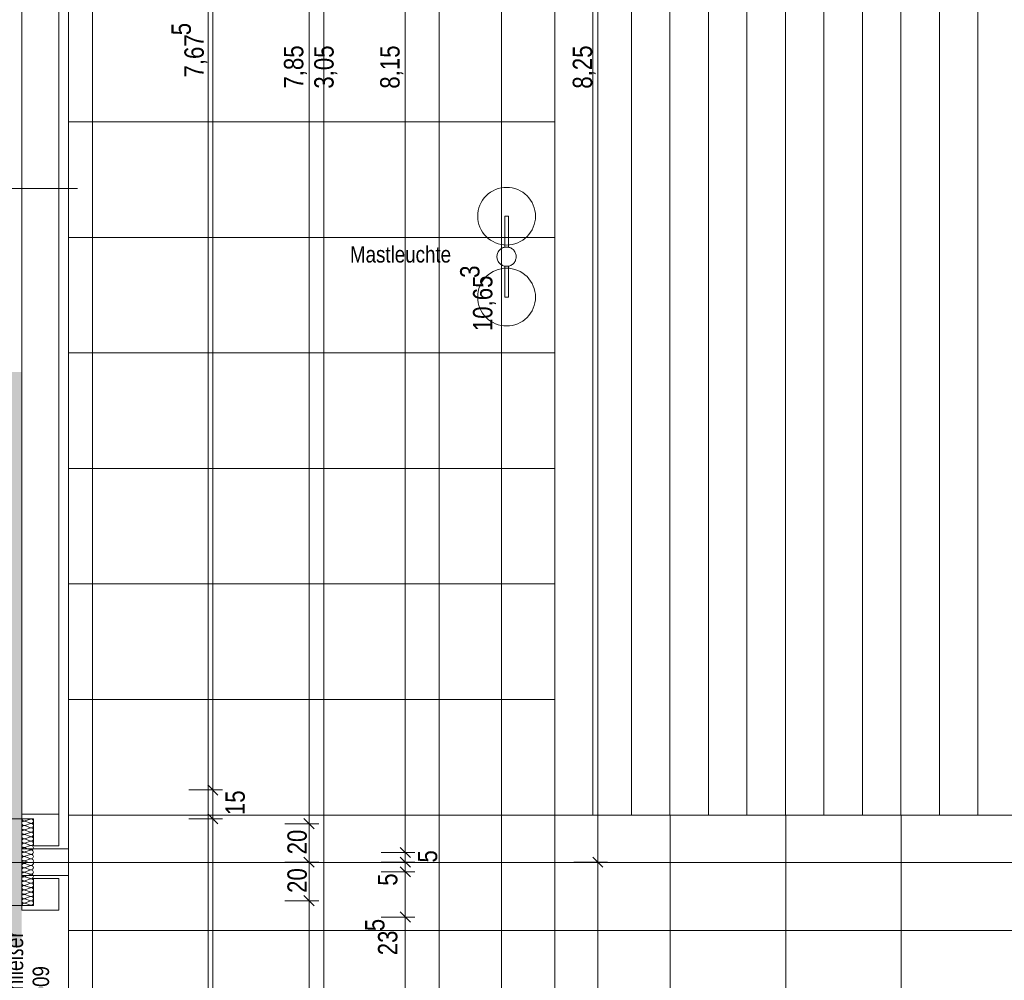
# Model space of a CAD drawing. Extents: x -620 to 300, y 62 to 1112.
# Tile 80 of 95: x -449 to -346, y 822 to 922. Entities that reach past the tile are written whole.
import ezdxf
from ezdxf.lldxf.tags import DXFTag

# ---------------------------------------------------------------- set-up
doc = ezdxf.new("R2010")
doc.units = 0
doc.layers.get('0').update_dxf_attribs({"lineweight": 13})
for name, color, linetype, lineweight, true_color in [('30 -33 Aussenwände- 7 Fassade_ Elemente', 7, 'Continuous', 9, 0x00aacc), ('70 -72 Beschriftung- 1 Beschriftung allgemein', 7, 'Continuous', 9, 0xff6633), ('70 -76 Bemaßung- 2 Allgemein', 9, 'Continuous', 5, 0x808080), ('iwb_Schraffur_F90_feuerbestaendig', 1, 'Continuous', 13, 0xff0000)]:
    doc.layers.add(name, color=color, linetype=linetype, lineweight=lineweight, true_color=true_color)
for name, color, linetype, lineweight in [('60- 61 allgemeine Ausstattung- 4 Terrassen', 7, 'Continuous', 9), ('70 -71 Achsen- 1 Gebäudeachsen', 7, 'STRICHPUNKT2-A06G9S5N8I', 18), ('70 -75 Raumstempel- 3 Wandstempel', 7, 'Continuous', 50)]:
    doc.layers.add(name, color=color, linetype=linetype, lineweight=lineweight)
doc.styles.get("Standard").update_dxf_attribs({"font": 'ARIALN.TTF'})
tags = doc.linetypes.add('grob-A06G9S5M8I', pattern=[14, 3, -8, 3]).pattern_tags.tags
tags[8:9] = [DXFTag(74, 4), DXFTag(75, 0), DXFTag(340, '0'), DXFTag(46, 0.0), DXFTag(50, 0.0), DXFTag(44, 0.0), DXFTag(45, 0.0)]
tags[6:7] = [DXFTag(74, 4), DXFTag(75, 0), DXFTag(340, '0'), DXFTag(46, 0.0), DXFTag(50, 0.0), DXFTag(44, 0.0), DXFTag(45, 0.0)]
tags[4:5] = [DXFTag(74, 4), DXFTag(75, 0), DXFTag(340, '0'), DXFTag(46, 0.0), DXFTag(50, 0.0), DXFTag(44, 0.0), DXFTag(45, 0.0)]
tags = doc.linetypes.add('STRICHPUNKT2-A06G9S5N8I', pattern=[12.7, 6.35, -3.175, 0, -3.175]).pattern_tags.tags
tags[10:11] = [DXFTag(74, 4), DXFTag(75, 0), DXFTag(340, '0'), DXFTag(46, 0.0), DXFTag(50, 0.0), DXFTag(44, 0.0), DXFTag(45, 0.0)]
tags[8:9] = [DXFTag(74, 4), DXFTag(75, 0), DXFTag(340, '0'), DXFTag(46, 0.0), DXFTag(50, 0.0), DXFTag(44, 0.0), DXFTag(45, 0.0)]
tags[6:7] = [DXFTag(74, 4), DXFTag(75, 0), DXFTag(340, '0'), DXFTag(46, 0.0), DXFTag(50, 0.0), DXFTag(44, 0.0), DXFTag(45, 0.0)]
tags[4:5] = [DXFTag(74, 4), DXFTag(75, 0), DXFTag(340, '0'), DXFTag(46, 0.0), DXFTag(50, 0.0), DXFTag(44, 0.0), DXFTag(45, 0.0)]

# ---------------------------------------------------------------- blocks, each defined once
blk = doc.blocks.new('Referenz-A06G9S5P8I')
at = {"layer": '30 -33 Aussenwände- 7 Fassade_ Elemente', "color": 0, "linetype": 'Continuous', "lineweight": -2, "ltscale": 0.13}
for p, q in [((-448.45, 999.47), (-448.45, 834.47)), ((-443.61, 835.87), (-443.61, 998.07)), ((-448.45, 839.47), (-448.45, 994.47)), ((-444.61, 994.47), (-444.61, 839.47)), ((-455.41, 838.97), (-448.45, 838.97)), ((-448.45, 838.97), (-450.75, 838.97)), ((-444.61, 839.47), (-448.45, 839.47)), ((-448.45, 839.47), (-448.45, 838.97)), ((-448.45, 838.97), (-448.45, 835.87)), ((-448.45, 834.47), (-448.45, 838.97)), ((-448.45, 838.97), (-447.25, 838.97)), ((-448.15, 838.75), (-447.55, 838.94)), ((-447.55, 838.51), (-448.15, 838.73)), ((-447.25, 838.97), (-447.25, 836.17)), ((-444.61, 836.17), (-444.61, 839.47)), ((-448.15, 838.29), (-447.55, 838.49)), ((-447.55, 838.05), (-448.15, 838.27)), ((-448.15, 837.83), (-447.55, 838.03)), ((-447.55, 837.59), (-448.15, 837.81)), ((-448.15, 837.37), (-447.55, 837.57)), ((-447.55, 837.13), (-448.15, 837.35)), ((-448.15, 836.91), (-447.55, 837.11)), ((-447.55, 836.67), (-448.15, 836.89)), ((-448.45, 835.87), (-443.61, 835.87)), ((-448.15, 836.45), (-447.55, 836.65)), ((-447.55, 836.21), (-448.15, 836.43)), ((-448.15, 835.99), (-447.55, 836.19)), ((-447.55, 835.75), (-448.15, 835.97)), ((-448.15, 835.53), (-447.55, 835.73)), ((-447.25, 836.17), (-444.61, 836.17)), ((-447.55, 835.29), (-448.15, 835.51)), ((-448.15, 835.08), (-447.55, 835.27)), ((-447.55, 834.83), (-448.15, 835.05)), ((-448.15, 834.62), (-447.55, 834.81)), ((-448.45, 834.47), (-448.45, 829.97)), ((-448.15, 834.59), (-447.83, 834.47)), ((-448.15, 834.36), (-447.83, 834.47)), ((-448.15, 834.33), (-447.55, 834.14)), ((-447.55, 834.12), (-448.15, 833.9)), ((-448.15, 833.87), (-447.55, 833.68)), ((-447.55, 833.66), (-448.15, 833.44)), ((-448.45, 833.07), (-448.45, 829.97)), ((-443.61, 833.07), (-448.45, 833.07)), ((-448.15, 833.41), (-447.55, 833.22)), ((-447.55, 833.2), (-448.15, 832.98)), ((-448.15, 832.95), (-447.55, 832.76)), ((-447.55, 832.74), (-448.15, 832.52)), ((-447.25, 832.77), (-444.61, 832.77)), ((-447.25, 829.97), (-447.25, 832.77)), ((-444.61, 832.77), (-444.61, 829.47)), ((-448.15, 832.49), (-447.55, 832.3)), ((-447.55, 832.28), (-448.15, 832.06)), ((-448.15, 832.03), (-447.55, 831.84)), ((-447.55, 831.82), (-448.15, 831.6)), ((-448.15, 831.57), (-447.55, 831.38)), ((-447.55, 831.36), (-448.15, 831.14)), ((-448.15, 831.12), (-447.55, 830.92)), ((-447.55, 830.9), (-448.15, 830.68)), ((-448.15, 830.66), (-447.55, 830.46)), ((-448.45, 829.97), (-459.55, 829.97)), ((-448.45, 829.97), (-450.75, 829.97)), ((-448.45, 829.97), (-447.25, 829.97)), ((-448.45, 829.47), (-448.45, 829.97)), ((-447.55, 830.44), (-448.15, 830.22)), ((-448.15, 830.2), (-447.55, 830)), ((-444.61, 829.47), (-448.45, 829.47))]:
    blk.add_line(p, q, dxfattribs=at)
at = {"layer": '30 -33 Aussenwände- 7 Fassade_ Elemente', "color": 0, "linetype": 'grob-A06G9S5M8I', "lineweight": -2, "ltscale": 0.13}
blk.add_line((-443.61, 833.47), (-443.61, 786.41), dxfattribs=at)
at = {"layer": '30 -33 Aussenwände- 7 Fassade_ Elemente', "color": 0, "linetype": 'Continuous', "lineweight": -2, "ltscale": 0.13}
for centre, major_axis, end_param in [((-448.22, 838.51), (0.071, 0.219), 3.764652), ((-448.22, 838.97), (-0.23, 0.003), 1.896254), ((-447.48, 838.73), (-0.071, -0.219), 3.765224), ((-448.22, 838.05), (0.071, 0.219), 3.764652), ((-448.22, 837.59), (0.071, 0.219), 3.764652), ((-447.48, 838.27), (-0.071, -0.219), 3.765224), ((-447.48, 837.81), (-0.071, -0.219), 3.765224), ((-448.22, 836.67), (0.071, 0.219), 3.764652), ((-448.22, 837.13), (0.071, 0.219), 3.764652), ((-447.48, 837.35), (-0.071, -0.219), 3.765224), ((-447.48, 836.89), (-0.071, -0.219), 3.765224), ((-447.48, 836.43), (-0.071, -0.219), 3.765224), ((-448.22, 836.21), (0.071, 0.219), 3.764652), ((-448.22, 835.75), (0.071, 0.219), 3.764652), ((-448.22, 835.75), (-0.186, 0.135), 1.254884), ((-448.22, 835.75), (0.071, 0.219), 1.254884), ((-447.48, 835.97), (-0.071, -0.219), 3.765224), ((-447.48, 835.51), (-0.071, -0.219), 3.765224), ((-447.48, 835.51), (0.186, 0.135), 1.255075), ((-447.48, 835.51), (0.186, -0.135), 1.255075), ((-448.22, 835.29), (0.071, 0.219), 3.764652), ((-448.22, 835.29), (-0.186, 0.135), 1.254884), ((-448.22, 834.83), (-0.186, 0.135), 1.254884), ((-448.22, 834.37), (0.071, 0.219), 1.434048), ((-448.22, 835.75), (-0.186, -0.135), 1.254884), ((-448.22, 835.29), (0.071, 0.219), 1.254884), ((-448.22, 835.29), (-0.186, -0.135), 1.254884), ((-448.22, 834.83), (0.071, 0.219), 1.254884), ((-448.22, 834.83), (-0.186, -0.135), 1.254884), ((-447.48, 835.51), (-0.071, -0.219), 1.255075), ((-447.48, 835.05), (-0.071, -0.219), 3.765224), ((-447.48, 835.05), (0.186, 0.135), 1.255075), ((-447.48, 835.05), (-0.071, -0.219), 1.255075), ((-447.48, 834.59), (0.198, -0.116), 2.411197), ((-447.48, 835.05), (0.186, -0.135), 1.255075), ((-448.22, 834.11), (-0.186, 0.135), 1.254884), ((-448.22, 833.65), (0.07, 0.219), 3.764652), ((-448.22, 833.65), (-0.186, 0.135), 1.254884), ((-448.22, 834.57), (-0.207, -0.1), 1.434048), ((-448.22, 834.11), (0.07, 0.219), 1.254884), ((-448.22, 834.11), (-0.186, -0.135), 1.254884), ((-448.22, 833.65), (0.07, 0.219), 1.254884), ((-447.48, 834.36), (-0.07, -0.219), 2.411197), ((-447.48, 833.9), (0.186, 0.135), 1.255075), ((-447.48, 833.9), (-0.07, -0.219), 3.765224), ((-447.48, 833.9), (-0.07, -0.219), 1.255075), ((-447.48, 833.44), (0.186, 0.135), 1.255075), ((-447.48, 833.44), (-0.07, -0.219), 3.765224), ((-447.48, 833.9), (0.186, -0.135), 1.255075), ((-448.22, 833.19), (0.07, 0.219), 3.764652), ((-448.22, 833.19), (-0.186, 0.135), 1.254884), ((-448.22, 832.74), (0.07, 0.219), 3.764652), ((-448.22, 833.65), (-0.186, -0.135), 1.254884), ((-448.22, 833.19), (0.07, 0.219), 1.254884), ((-448.22, 833.19), (-0.186, -0.135), 1.254884), ((-447.48, 833.44), (-0.07, -0.219), 1.255075), ((-447.48, 832.98), (-0.07, -0.219), 3.765224), ((-447.48, 832.52), (-0.07, -0.219), 3.765224), ((-447.48, 833.44), (0.186, -0.135), 1.255075), ((-448.22, 832.28), (0.07, 0.219), 3.764652), ((-448.22, 831.82), (0.07, 0.219), 3.764652), ((-448.22, 831.36), (0.07, 0.219), 3.764652), ((-447.48, 832.06), (-0.07, -0.219), 3.765224), ((-447.48, 831.6), (-0.07, -0.219), 3.765224), ((-448.22, 830.9), (0.07, 0.219), 3.764652), ((-448.22, 830.44), (0.07, 0.219), 3.764652), ((-447.48, 831.14), (-0.07, -0.219), 3.765224), ((-447.48, 830.68), (-0.07, -0.219), 3.765224), ((-448.22, 829.98), (0.07, 0.219), 1.896254), ((-447.48, 830.22), (-0.07, -0.219), 3.765224)]:
    blk.add_ellipse(centre, major_axis=major_axis, ratio=1, start_param=0, end_param=end_param, dxfattribs=at)
at = {"layer": '60- 61 allgemeine Ausstattung- 4 Terrassen', "color": 0, "lineweight": -2}
for p, q in [((-441.09, 786.41), (-441.09, 1004.87)), ((-429.09, 786.41), (-429.09, 1004.87)), ((-417.09, 786.41), (-417.09, 1004.87)), ((-405.09, 786.41), (-405.09, 1004.87)), ((-443.61, 998.07), (-443.61, 786.41)), ((-393.09, 839.37), (-393.09, 959.37)), ((-393.09, 839.37), (-393.09, 959.37)), ((-389.13, 839.37), (-389.13, 959.37)), ((-385.13, 839.37), (-385.13, 959.37)), ((-381.13, 839.37), (-381.13, 959.37)), ((-377.13, 839.37), (-377.13, 959.37)), ((-373.13, 839.37), (-373.13, 959.37)), ((-369.13, 839.37), (-369.13, 959.37)), ((-365.13, 839.37), (-365.13, 959.37)), ((-361.13, 839.37), (-361.13, 959.37)), ((-357.13, 839.37), (-357.13, 959.37)), ((-353.13, 839.37), (-353.13, 959.37)), ((-349.13, 839.37), (-349.13, 959.37)), ((-443.61, 911.37), (-393.09, 911.37)), ((-399.76, 904.07), (-399.5, 904.22)), ((-399.5, 904.22), (-399.24, 904.35)), ((-399.24, 904.35), (-398.96, 904.44)), ((-398.96, 904.44), (-398.67, 904.52)), ((-398.67, 904.52), (-398.38, 904.56)), ((-398.38, 904.56), (-398.09, 904.57)), ((-398.09, 904.57), (-397.8, 904.56)), ((-397.8, 904.56), (-397.5, 904.52)), ((-397.5, 904.52), (-397.22, 904.44)), ((-397.22, 904.44), (-396.94, 904.35)), ((-396.94, 904.35), (-396.68, 904.22)), ((-396.68, 904.22), (-396.42, 904.07)), ((-400.74, 902.99), (-400.58, 903.24)), ((-400.58, 903.24), (-400.41, 903.48)), ((-400.41, 903.48), (-400.21, 903.7)), ((-400.21, 903.7), (-399.99, 903.89)), ((-399.99, 903.89), (-399.76, 904.07)), ((-396.42, 904.07), (-396.19, 903.89)), ((-396.19, 903.89), (-395.97, 903.7)), ((-395.97, 903.7), (-395.77, 903.48)), ((-395.77, 903.48), (-395.59, 903.24)), ((-395.59, 903.24), (-395.44, 902.99)), ((-401.07, 901.87), (-401.03, 902.16)), ((-401.03, 902.16), (-400.96, 902.45)), ((-400.96, 902.45), (-400.86, 902.72)), ((-400.86, 902.72), (-400.74, 902.99)), ((-395.44, 902.99), (-395.32, 902.72)), ((-395.32, 902.72), (-395.22, 902.45)), ((-395.22, 902.45), (-395.15, 902.16)), ((-395.15, 902.16), (-395.1, 901.87)), ((-401.09, 901.57), (-401.07, 901.87)), ((-401.07, 901.28), (-401.09, 901.57)), ((-401.03, 900.99), (-401.07, 901.28)), ((-398.29, 901.57), (-397.89, 901.57)), ((-398.29, 898.35), (-398.29, 901.57)), ((-397.89, 901.57), (-397.89, 898.35)), ((-395.1, 901.28), (-395.15, 900.99)), ((-395.1, 901.87), (-395.09, 901.57)), ((-395.09, 901.57), (-395.1, 901.28)), ((-400.96, 900.7), (-401.03, 900.99)), ((-400.86, 900.43), (-400.96, 900.7)), ((-400.74, 900.16), (-400.86, 900.43)), ((-400.58, 899.91), (-400.74, 900.16)), ((-395.44, 900.16), (-395.59, 899.91)), ((-395.32, 900.43), (-395.44, 900.16)), ((-395.22, 900.7), (-395.32, 900.43)), ((-395.15, 900.99), (-395.22, 900.7)), ((-443.61, 899.37), (-393.09, 899.37)), ((-400.41, 899.67), (-400.58, 899.91)), ((-400.21, 899.45), (-400.41, 899.67)), ((-399.99, 899.26), (-400.21, 899.45)), ((-399.76, 899.08), (-399.99, 899.26)), ((-399.5, 898.93), (-399.76, 899.08)), ((-396.42, 899.08), (-396.68, 898.93)), ((-396.19, 899.26), (-396.42, 899.08)), ((-395.97, 899.45), (-396.19, 899.26)), ((-395.77, 899.67), (-395.97, 899.45)), ((-395.59, 899.91), (-395.77, 899.67)), ((-399.24, 898.8), (-399.5, 898.93)), ((-398.96, 898.7), (-399.24, 898.8)), ((-398.67, 898.63), (-398.96, 898.7)), ((-398.89, 897.97), (-398.83, 898.04)), ((-398.83, 898.04), (-398.76, 898.11)), ((-398.76, 898.11), (-398.69, 898.18)), ((-398.69, 898.18), (-398.61, 898.23)), ((-398.38, 898.59), (-398.67, 898.63)), ((-398.61, 898.23), (-398.52, 898.28)), ((-398.52, 898.28), (-398.43, 898.31)), ((-398.43, 898.31), (-398.33, 898.34)), ((-398.09, 898.57), (-398.38, 898.59)), ((-398.33, 898.34), (-398.24, 898.36)), ((-397.89, 898.35), (-398.29, 898.35)), ((-398.24, 898.36), (-398.14, 898.37)), ((-398.14, 898.37), (-398.04, 898.37)), ((-397.8, 898.59), (-398.09, 898.57)), ((-398.04, 898.37), (-397.95, 898.36)), ((-397.95, 898.36), (-397.85, 898.34)), ((-397.85, 898.34), (-397.75, 898.32)), ((-397.5, 898.63), (-397.8, 898.59)), ((-397.75, 898.32), (-397.66, 898.28)), ((-397.66, 898.28), (-397.58, 898.23)), ((-397.58, 898.23), (-397.5, 898.18)), ((-397.22, 898.7), (-397.5, 898.63)), ((-397.5, 898.18), (-397.42, 898.12)), ((-397.42, 898.12), (-397.35, 898.05)), ((-397.35, 898.05), (-397.29, 897.97)), ((-396.94, 898.8), (-397.22, 898.7)), ((-396.68, 898.93), (-396.94, 898.8)), ((-399.09, 897.42), (-399.08, 897.52)), ((-399.09, 897.32), (-399.09, 897.42)), ((-399.08, 897.22), (-399.09, 897.32)), ((-399.08, 897.52), (-399.06, 897.61)), ((-399.06, 897.13), (-399.08, 897.22)), ((-399.06, 897.61), (-399.03, 897.71)), ((-399.03, 897.03), (-399.06, 897.13)), ((-399.03, 897.71), (-398.99, 897.8)), ((-398.99, 896.94), (-399.03, 897.03)), ((-398.99, 897.8), (-398.95, 897.89)), ((-398.95, 897.89), (-398.89, 897.97)), ((-397.29, 897.97), (-397.23, 897.89)), ((-397.23, 897.89), (-397.19, 897.8)), ((-397.19, 897.8), (-397.15, 897.71)), ((-397.15, 897.04), (-397.18, 896.95)), ((-397.15, 897.71), (-397.12, 897.62)), ((-397.12, 897.13), (-397.15, 897.04)), ((-397.12, 897.62), (-397.1, 897.52)), ((-397.1, 897.23), (-397.12, 897.13)), ((-397.1, 897.52), (-397.09, 897.43)), ((-397.09, 897.33), (-397.1, 897.23)), ((-397.09, 897.43), (-397.09, 897.33)), ((-399.24, 895.95), (-398.96, 896.04)), ((-398.95, 896.86), (-398.99, 896.94)), ((-398.96, 896.04), (-398.67, 896.12)), ((-398.89, 896.78), (-398.95, 896.86)), ((-398.83, 896.7), (-398.89, 896.78)), ((-398.76, 896.63), (-398.83, 896.7)), ((-398.68, 896.57), (-398.76, 896.63)), ((-398.6, 896.52), (-398.68, 896.57)), ((-398.67, 896.12), (-398.38, 896.16)), ((-398.51, 896.47), (-398.6, 896.52)), ((-398.42, 896.43), (-398.51, 896.47)), ((-398.33, 896.4), (-398.42, 896.43)), ((-398.38, 896.16), (-398.09, 896.17)), ((-398.23, 896.38), (-398.33, 896.4)), ((-398.29, 896.39), (-397.89, 896.39)), ((-398.29, 893.17), (-398.29, 896.39)), ((-398.14, 896.38), (-398.23, 896.38)), ((-398.04, 896.38), (-398.14, 896.38)), ((-398.09, 896.17), (-397.8, 896.16)), ((-397.94, 896.39), (-398.04, 896.38)), ((-397.84, 896.4), (-397.94, 896.39)), ((-397.89, 896.39), (-397.89, 893.17)), ((-397.75, 896.43), (-397.84, 896.4)), ((-397.8, 896.16), (-397.5, 896.12)), ((-397.66, 896.47), (-397.75, 896.43)), ((-397.57, 896.52), (-397.66, 896.47)), ((-397.49, 896.57), (-397.57, 896.52)), ((-397.5, 896.12), (-397.22, 896.04)), ((-397.42, 896.63), (-397.49, 896.57)), ((-397.35, 896.7), (-397.42, 896.63)), ((-397.28, 896.78), (-397.35, 896.7)), ((-397.23, 896.86), (-397.28, 896.78)), ((-397.18, 896.95), (-397.23, 896.86)), ((-397.22, 896.04), (-396.94, 895.95)), ((-400.58, 894.84), (-400.41, 895.08)), ((-400.41, 895.08), (-400.21, 895.3)), ((-400.21, 895.3), (-399.99, 895.49)), ((-399.99, 895.49), (-399.76, 895.67)), ((-399.76, 895.67), (-399.5, 895.82)), ((-399.5, 895.82), (-399.24, 895.95)), ((-396.94, 895.95), (-396.68, 895.82)), ((-396.68, 895.82), (-396.42, 895.67)), ((-396.42, 895.67), (-396.19, 895.49)), ((-396.19, 895.49), (-395.97, 895.3)), ((-395.97, 895.3), (-395.77, 895.08)), ((-395.77, 895.08), (-395.59, 894.84)), ((-401.03, 893.76), (-400.96, 894.05)), ((-400.96, 894.05), (-400.86, 894.32)), ((-400.86, 894.32), (-400.74, 894.59)), ((-400.74, 894.59), (-400.58, 894.84)), ((-395.59, 894.84), (-395.44, 894.59)), ((-395.44, 894.59), (-395.32, 894.32)), ((-395.32, 894.32), (-395.22, 894.05)), ((-395.22, 894.05), (-395.15, 893.76)), ((-401.09, 893.17), (-401.07, 893.47)), ((-401.07, 892.88), (-401.09, 893.17)), ((-401.07, 893.47), (-401.03, 893.76)), ((-397.89, 893.17), (-398.29, 893.17)), ((-395.15, 893.76), (-395.1, 893.47)), ((-395.1, 893.47), (-395.09, 893.17)), ((-395.09, 893.17), (-395.1, 892.88)), ((-401.03, 892.59), (-401.07, 892.88)), ((-400.96, 892.3), (-401.03, 892.59)), ((-400.86, 892.03), (-400.96, 892.3)), ((-400.74, 891.76), (-400.86, 892.03)), ((-395.32, 892.03), (-395.44, 891.76)), ((-395.22, 892.3), (-395.32, 892.03)), ((-395.15, 892.59), (-395.22, 892.3)), ((-395.1, 892.88), (-395.15, 892.59)), ((-400.58, 891.51), (-400.74, 891.76)), ((-400.41, 891.27), (-400.58, 891.51)), ((-400.21, 891.05), (-400.41, 891.27)), ((-399.99, 890.86), (-400.21, 891.05)), ((-395.97, 891.05), (-396.19, 890.86)), ((-395.77, 891.27), (-395.97, 891.05)), ((-395.59, 891.51), (-395.77, 891.27)), ((-395.44, 891.76), (-395.59, 891.51)), ((-399.76, 890.68), (-399.99, 890.86)), ((-399.5, 890.53), (-399.76, 890.68)), ((-399.24, 890.4), (-399.5, 890.53)), ((-398.96, 890.3), (-399.24, 890.4)), ((-398.67, 890.23), (-398.96, 890.3)), ((-398.38, 890.19), (-398.67, 890.23)), ((-398.09, 890.17), (-398.38, 890.19)), ((-397.8, 890.19), (-398.09, 890.17)), ((-397.5, 890.23), (-397.8, 890.19)), ((-397.22, 890.3), (-397.5, 890.23)), ((-396.94, 890.4), (-397.22, 890.3)), ((-396.68, 890.53), (-396.94, 890.4)), ((-396.42, 890.68), (-396.68, 890.53)), ((-396.19, 890.86), (-396.42, 890.68)), ((-443.61, 887.37), (-393.09, 887.37)), ((-443.61, 875.37), (-393.09, 875.37)), ((-443.61, 863.37), (-393.09, 863.37)), ((-443.61, 851.37), (-393.09, 851.37)), ((-443.61, 839.37), (-137.49, 839.37)), ((-261.09, 839.37), (-393.09, 839.37)), ((-393.09, 786.41), (-393.09, 839.37)), ((-261.09, 839.37), (-393.09, 839.37)), ((-381.09, 786.41), (-381.09, 839.37)), ((-369.09, 786.41), (-369.09, 839.37)), ((-357.09, 786.41), (-357.09, 839.37)), ((-443.61, 827.37), (-137.49, 827.37))]:
    blk.add_line(p, q, dxfattribs=at)
at = {"layer": '70 -71 Achsen- 1 Gebäudeachsen', "color": 0, "linetype": 'STRICHPUNKT2-A06G9S5N8I', "lineweight": -2, "ltscale": 0.13}
blk.add_line((-538.63, 834.45), (76.53, 834.45), dxfattribs=at)
at = {"layer": '70 -75 Raumstempel- 3 Wandstempel', "color": 0, "linetype": 'Continuous', "lineweight": -2, "ltscale": 0.13}
blk.add_line((-455.41, 904.46), (-442.67, 904.46), dxfattribs=at)
at = {"layer": '70 -76 Bemaßung- 2 Allgemein', "color": 0, "linetype": 'Continuous', "lineweight": -2, "ltscale": 0.13}
for p, q in [((-398.61, 787.47), (-398.61, 998.41)), ((-388.61, 835.53), (-388.61, 998.41)), ((-408.61, 836.53), (-408.61, 997.41)), ((-428.61, 843.03), (-428.61, 994.41)), ((-418.61, 839.53), (-418.61, 994.41)), ((-428.61, 843.03), (-428.61, 844.09)), ((-428.61, 840.97), (-428.61, 843.03)), ((-428.61, 840.97), (-428.61, 843.03)), ((-431.11, 841.97), (-427.61, 841.97)), ((-431.11, 841.97), (-427.61, 841.97)), ((-428.08, 841.44), (-429.14, 842.5)), ((-428.08, 841.44), (-429.14, 842.5)), ((-428.61, 838.97), (-428.61, 841.97)), ((-428.61, 839.97), (-428.61, 837.91)), ((-428.61, 839.97), (-428.61, 837.91)), ((-431.11, 838.97), (-427.61, 838.97)), ((-431.11, 838.97), (-427.61, 838.97)), ((-429.14, 839.5), (-428.08, 838.44)), ((-429.14, 839.5), (-428.08, 838.44)), ((-418.08, 837.94), (-419.14, 839)), ((-419.14, 839), (-418.08, 837.94)), ((-418.61, 837.47), (-418.61, 839.53)), ((-418.61, 839.47), (-418.61, 837.41)), ((-428.61, 837.91), (-428.61, 836.85)), ((-428.61, 787.47), (-428.61, 837.91)), ((-421.11, 838.47), (-417.61, 838.47)), ((-421.11, 838.47), (-417.61, 838.47)), ((-418.61, 835.53), (-418.61, 837.41)), ((-408.61, 836.53), (-408.61, 837.59)), ((-408.08, 834.94), (-409.14, 836)), ((-408.08, 834.94), (-409.14, 836)), ((-408.61, 835.53), (-408.61, 836.59)), ((-408.61, 834.47), (-408.61, 836.53)), ((-408.61, 834.47), (-408.61, 836.53)), ((-418.08, 833.94), (-419.14, 835)), ((-419.14, 835), (-418.08, 833.94)), ((-418.61, 833.47), (-418.61, 835.53)), ((-418.61, 835.47), (-418.61, 833.41)), ((-411.11, 835.47), (-407.61, 835.47)), ((-411.11, 835.47), (-407.61, 835.47)), ((-409.14, 835), (-408.08, 833.94)), ((-408.08, 833.94), (-409.14, 835)), ((-408.61, 834.53), (-408.61, 835.59)), ((-408.61, 833.47), (-408.61, 835.53)), ((-408.61, 834.47), (-408.61, 835.47)), ((-408.61, 835.47), (-408.61, 833.41)), ((-388.08, 833.94), (-389.14, 835)), ((-389.14, 835), (-388.08, 833.94)), ((-388.61, 833.47), (-388.61, 835.53)), ((-388.61, 835.47), (-388.61, 833.41)), ((-421.11, 834.47), (-417.61, 834.47)), ((-421.11, 834.47), (-417.61, 834.47)), ((-411.11, 834.47), (-407.61, 834.47)), ((-411.11, 834.47), (-407.61, 834.47)), ((-409.14, 834), (-408.08, 832.94)), ((-408.08, 832.94), (-409.14, 834)), ((-408.61, 832.47), (-408.61, 834.53)), ((-408.61, 833.47), (-408.61, 834.47)), ((-408.61, 834.47), (-408.61, 832.41)), ((-391.11, 834.47), (-387.61, 834.47)), ((-391.11, 834.47), (-387.61, 834.47)), ((-418.61, 831.53), (-418.61, 833.41)), ((-411.11, 833.47), (-407.61, 833.47)), ((-411.11, 833.47), (-407.61, 833.47)), ((-408.61, 828.77), (-408.61, 833.47)), ((-408.61, 833.41), (-408.61, 832.35)), ((-388.61, 775.53), (-388.61, 833.41)), ((-408.61, 832.41), (-408.61, 831.35)), ((-418.08, 829.94), (-419.14, 831)), ((-419.14, 831), (-418.08, 829.94)), ((-418.61, 829.47), (-418.61, 831.53)), ((-418.61, 831.47), (-418.61, 829.41)), ((-421.11, 830.47), (-417.61, 830.47)), ((-421.11, 830.47), (-417.61, 830.47)), ((-408.61, 829.77), (-408.61, 827.71)), ((-408.61, 829.77), (-408.61, 827.71)), ((-418.61, 786.23), (-418.61, 829.41)), ((-411.11, 828.77), (-407.61, 828.77)), ((-411.11, 828.77), (-407.61, 828.77)), ((-409.14, 829.3), (-408.08, 828.24)), ((-409.14, 829.3), (-408.08, 828.24)), ((-408.61, 827.71), (-408.61, 826.65)), ((-408.61, 785.37), (-408.61, 827.71))]:
    blk.add_line(p, q, dxfattribs=at)
at = {"layer": '60- 61 allgemeine Ausstattung- 4 Terrassen', "color": 0, "linetype": 'Continuous', "lineweight": -2, "ltscale": 0.13, "insert": (-414.36, 898.46), "char_height": 1.7, "attachment_point": 1}
blk.add_mtext('{\\fArial Narrow;Mastleuchte}', dxfattribs=at)
at = {"layer": '70 -72 Beschriftung- 1 Beschriftung allgemein', "color": 0, "linetype": 'Continuous', "lineweight": -2, "ltscale": 0.13, "attachment_point": 1, "rotation": 90}
for s, insert, char_height in [('{\\fArial Narrow;Obentürschließer}', (-450.07, 811.83), 1.7621), ('{\\fArial Narrow;AT.2.A.009}', (-447.32, 813.93), 1.7)]:
    blk.add_mtext(s, dxfattribs=dict(at, insert=insert, char_height=char_height))
at = {"layer": '70 -76 Bemaßung- 2 Allgemein', "color": 0, "linetype": 'Continuous', "lineweight": -2, "ltscale": 0.13, "char_height": 2.0138, "attachment_point": 1, "rotation": 90}
for s, insert in [('{\\fArial Narrow;5}', (-432.9, 920.37)), ('{\\fArial Narrow;7,67}', (-431.56, 915.98)), ('{\\fArial Narrow;7,85}', (-421.22, 914.83)), ('{\\fArial Narrow;3,05}', (-418.07, 914.82)), ('{\\fArial Narrow;8,15}', (-411.22, 914.82)), ('{\\fArial Narrow;8,25}', (-391.22, 914.82)), ('{\\fArial Narrow;3}', (-402.92, 895.17)), ('{\\fArial Narrow;10,65}', (-401.58, 889.64)), ('{\\fArial Narrow;15}', (-427.3, 839.36)), ('{\\fArial Narrow;20}', (-420.86, 835.28)), ('{\\fArial Narrow;5}', (-407.31, 834.43)), ('{\\fArial Narrow;20}', (-420.86, 831.28)), ('{\\fArial Narrow;5}', (-411.45, 832.02)), ('{\\fArial Narrow;5}', (-412.79, 827.3)), ('{\\fArial Narrow;23}', (-411.45, 824.8))]:
    blk.add_mtext(s, dxfattribs=dict(at, insert=insert))
blk = doc.blocks.new('Referenz-A06G9S5R8I')
at = {"layer": 'iwb_Schraffur_F90_feuerbestaendig', "linetype": 'Continuous', "ltscale": 0.13}
blk.add_hatch(color=256, dxfattribs=at).paths.add_polyline_path([(-453.94, 885.39), (-448.48, 885.39), (-448.48, 825.75), (-450.28, 825.75), (-450.28, 827.55), (-453.94, 827.55)])

msp = doc.modelspace()

# ---------------------------------------------------------------- block references
at = {"color": 8, "lineweight": 13, "ltscale": 0.13, "true_color": 0x808080}
msp.add_blockref('Referenz-A06G9S5P8I', (0, 0), dxfattribs=at)
at = {"color": 8, "lineweight": 25, "ltscale": 0.25, "true_color": 0x808080}
msp.add_blockref('Referenz-A06G9S5R8I', (0, 0), dxfattribs=at)

doc.saveas('drawing.dxf')
